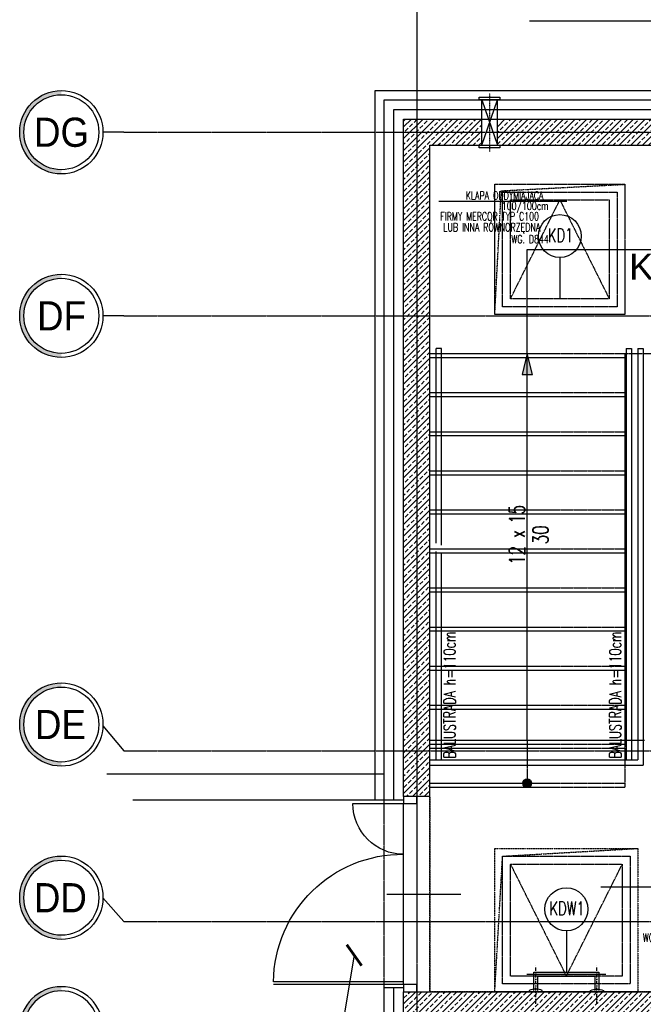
# Model space of a CAD drawing. Header units: inches. Extents: x 788 to 26783, y -4103 to 21.
# Tile 32 of 101: x 3784 to 4263, y -3355 to -2599. Entities that reach past the tile are written whole.
import ezdxf
from ezdxf.enums import TextEntityAlignment as Align

# ---------------------------------------------------------------- set-up
doc = ezdxf.new("R2010")
doc.units = ezdxf.units.IN
doc.header["$MEASUREMENT"] = 0
for name, pattern in [('CENTER', [2, 1.25, -0.25, 0.25, -0.25]), ('DASHDOT', [1, 0.5, -0.25, 0, -0.25]), ('DASHED', [0.75, 0.5, -0.25]), ('DASHED2', [0.375, 0.25, -0.125])]:
    doc.linetypes.add(name, pattern=pattern)
for name, color, linetype in [('BEMM_OPIS_OKIEN', 51, 'Continuous'), ('Drz---drzwi', 5, 'Continuous'), ('E35', 6, 'Continuous'), ('Ele-balustrada', 8, 'Continuous'), ('Ins-went', 141, 'Continuous'), ('Opis-spadki', 61, 'Continuous'), ('Opis-wykonczen', 2, 'Continuous'), ('Os-osie glowne', 1, 'CENTER'), ('Os-osie-opis', 2, 'Continuous'), ('Pos-widok', 121, 'Continuous'), ('Pzt-chodniki', 8, 'Continuous'), ('Sc-beton', 7, 'Continuous'), ('Sc-beton-hatch', 86, 'Continuous'), ('Sc-izolacja term-styropian', 151, 'STYROPIAN-KA'), ('Sc-kamien', 31, 'Continuous'), ('Sc-nadproza kon', 5, 'DASHED2'), ('Sch-opis', 51, 'Continuous'), ('Sch-widok', 12, 'Continuous'), ('W-idok nad', 5, 'DASHED2'), ('W-otwor-strop-nad', 126, 'DASHED2'), ('W-przebicia-ściany', 223, 'Continuous')]:
    doc.layers.add(name, color=color, linetype=linetype)
doc.styles.add('dwg_opis duży', font='ARIAL.TTF', dxfattribs={"width": 0.9})
doc.styles.add('ROMANS', font='romans', dxfattribs={"width": 0.85})
doc.styles.add('TYTUL2', font='ARIAL.TTF')
doc.linetypes.add('BATTING', pattern='A,0.0001,-0.1,[134,ltypeshp.shx,S=0.1,R=0,X=-0.1,Y=0],-0.2,[134,ltypeshp.shx,S=0.1,R=180,X=0.1,Y=0],-0.1', length=0.4001)
doc.linetypes.add('STYROPIAN-KA', pattern='A,0.0001,-0.1,[135,ltypeshp.shx,S=0.1,R=0,X=-0.1,Y=0],0,[135,ltypeshp.shx,S=0.1,R=180,X=0.1,Y=0],-0.1', length=0.2001)
doc.dimstyles.new('CHMIELNA', dxfattribs={"dimscale": 3.5, "dimtxt": 4, "dimasz": 1.5, "dimexe": 3, "dimexo": 0, "dimgap": 1, "dimtad": 1, "dimdec": 1, "dimrnd": 0.5, "dimzin": 12, "dimdsep": 46, "dimtxsty": 'ROMANS', "dimblk": 'DIMTICK', "dimcen": 0.09, "dimse1": 1, "dimse2": 1, "dimclrd": 143, "dimclrt": 53, "dimadec": 0, "dimazin": 0, "dimtfac": 1, "dimtdec": 1, "dimtix": 1, "dimtmove": 2, "dimatfit": 2, "dimldrblk": 'ARCHTICK', "dimfxl": 0, "dimtolj": 1, "dimtzin": 0, "dimarcsym": 0})
pattern_1 = [(45, (-46844.622, 59645.477), (-4.49012806, 4.49012806), []), (45, (-46840.132, 59645.477), (-4.49012806, 4.49012806), [3.175, -1.5875])]

# ---------------------------------------------------------------- blocks, each defined once
blk = doc.blocks.new('_opis_osi')
blk.add_hatch(color=256).paths.add_polyline_path([(32, -32), (28.8, -32, -1), (-28.8, -32), (-32, -32, 1)])
for radius in [32, 28.8]:
    blk.add_circle((0, -32), radius)
at = {"style": 'dwg_opis duży', "width": 0.9}
blk.add_attdef('AXNAMEV', text='', height=22.4, rotation=90, dxfattribs=at).set_placement((0, -32), align=Align.MIDDLE_CENTER)
blk = doc.blocks.new('ozn_opis-schodów1-rzut')
at = {"style": 'ROMANS', "width": 0.7}
blk.add_text('x', height=12, dxfattribs=at).set_placement((-3.32, 3))
at = {"ltscale": 25, "style": 'ROMANS', "width": 0.7}
blk.add_attdef('Ilość', text='', height=12, dxfattribs=at).set_placement((-7.75, 3), align=Align.RIGHT)
blk.add_attdef('Wysokość', (6.22, 3), '', height=12, dxfattribs=at)
blk.add_attdef('Długość', text='', height=12, dxfattribs=at).set_placement((0.41, -15), align=Align.CENTER)
blk = doc.blocks.new('ozn_schody-strzałka8x16')
at = {"ltscale": 25}
blk.add_hatch(color=256, dxfattribs=at).paths.add_polyline_path([(0, 0), (-4, -16), (4, -16)])
blk.add_lwpolyline([(0, 0), (-4, -16), (4, -16)], close=True, dxfattribs=at)
blk = doc.blocks.new('ozn_schody-kółko_d14')
at = {"ltscale": 25}
h = blk.add_hatch(color=256, dxfattribs=at)
edge = h.paths.add_edge_path()
edge.add_arc((0, 0), 3.33, 0, 360)
at = {"ltscale": 7}
blk.add_circle((0, 0), 3.33, dxfattribs=at)
blk = doc.blocks.new('_SDHGG')
at = {"ltscale": 7}
for p, q in [((13, -75), (-44, -75)), ((0, -142.5), (100, -142.5)), ((0, -144.5), (100, -144.5))]:
    blk.add_line(p, q, dxfattribs=at)
for points in [[(-10, -5.5), (-10, 0), (0, 0), (0, -5.5)], [(-10, -150), (-10, -144.5), (0, -144.5), (0, -150)]]:
    blk.add_lwpolyline(points, close=True, dxfattribs=at)
for points in [[(0, -144.5), (0, -5.5)], [(39, -5.5), (0, -5.5)]]:
    blk.add_lwpolyline(points, dxfattribs=at)
blk.add_arc((0, -5.5), 39, 270, 0)
blk.add_arc((1, -143.5), 99.01, 0.57873, 90.57873, dxfattribs=at)
blk = doc.blocks.new('_SKGJFKGJFGKHGJ')
blk.add_line((-13.5, -53.86), (-13.5, 6.86))
at = {"linetype": 'DASHDOT', "ltscale": 5, "flags": 128}
for points in [[(9.41, 0), (-20.36, 0)], [(9.41, -47), (-20.36, -47)]]:
    blk.add_lwpolyline(points, dxfattribs=at)
at = {"flags": 128}
for points in [[(-1.91, -48.5), (-15, -48.5), (-15, 1.5), (-1.91, 1.5)], [(-1.91, -45.5), (-12, -45.5), (-12, -1.5), (-1.91, -1.5)]]:
    blk.add_lwpolyline(points, dxfattribs=at)
for points in [[(0, 5), (0, -5), (-1, -5, -0.199443), (-1, 5)], [(0, -52), (0, -42), (-1, -42, 0.199443), (-1, -52)]]:
    blk.add_lwpolyline(points, format="xyb", close=True, dxfattribs=at)
at = {"linetype": 'DASHED', "ltscale": 0.1, "flags": 128}
for points in [[(-1.91, 1.5), (0, 1.5)], [(-1.91, -1.5), (0, -1.5)], [(0, -45.5), (-1.91, -45.5)], [(0, -48.5), (-1.91, -48.5)]]:
    blk.add_lwpolyline(points, dxfattribs=at)
blk = doc.blocks.new('DIMTICK')
for p, q in [((0, 1), (0, -1)), ((-1, 0), (1, 0))]:
    blk.add_line(p, q)
at = {"const_width": 0.141}
blk.add_lwpolyline([(0.707, 0.707), (-0.707, -0.707)], dxfattribs=at)

msp = doc.modelspace()

# ---------------------------------------------------------------- hatches: boundary and pattern name
at = {"layer": 'Sc-beton-hatch'}
h = msp.add_hatch(dxfattribs=at)
h.set_pattern_fill('ANSI33', color=256, style=0)
h.set_pattern_definition(pattern_1)
h.paths.add_polyline_path([(4138.93, -2685.03), (4088.93, -2685.03), (4088.93, -2826.03), (4098.93, -2826.03), (4098.93, -2695.03), (4138.93, -2695.03)])
h.paths.add_polyline_path([(4138.93, -2675.03), (4088.93, -2675.03), (4088.93, -2685.03), (4138.93, -2685.03)])
h.paths.add_polyline_path([(4088.93, -2675.03), (4078.93, -2675.03), (4078.93, -2685.03), (4088.93, -2685.03)])
h.paths.add_polyline_path([(4088.93, -2685.03), (4078.93, -2685.03), (4078.93, -2826.03), (4088.93, -2826.03)])
h.paths.add_polyline_path([(4098.93, -2826.03), (4088.93, -2826.03), (4088.93, -3160.03), (4098.93, -3160.03)])
h.paths.add_polyline_path([(4088.93, -2826.03), (4078.93, -2826.03), (4078.93, -3160.03), (4088.93, -3160.03)])
h.paths.add_polyline_path([(4098.93, -3160.03), (4088.93, -3160.03), (4088.93, -3195.03), (4098.93, -3195.03)])
h.paths.add_polyline_path([(4088.93, -3160.03), (4078.93, -3160.03), (4078.93, -3195.03), (4088.93, -3195.03)])
h = msp.add_hatch(dxfattribs=at)
h.set_pattern_fill('ANSI33', color=256, style=0)
h.set_pattern_definition(pattern_1)
h.paths.add_polyline_path([(4423.93, -2685.03), (4150.93, -2685.03), (4150.93, -2695.03), (4413.93, -2695.03), (4413.93, -2698.35), (4423.93, -2698.35)])
h.paths.add_polyline_path([(4423.93, -2675.03), (4150.93, -2675.03), (4150.93, -2685.03), (4423.93, -2685.03)])
h.paths.add_polyline_path([(4446.03, -2685.03), (4423.93, -2685.03), (4423.93, -2698.35), (4433.93, -2698.35), (4433.93, -2695.03), (4444.98, -2695.03)])
h.paths.add_polyline_path([(4447.08, -2675.03), (4423.93, -2675.03), (4423.93, -2685.03), (4446.03, -2685.03)])
h.paths.add_polyline_path([(4447.35, -2685.03), (4446.03, -2685.03), (4444.98, -2695.03), (4446.59, -2695.03)])
h.paths.add_polyline_path([(4448.11, -2675.03), (4447.08, -2675.03), (4446.03, -2685.03), (4447.35, -2685.03)])
h = msp.add_hatch(dxfattribs=at)
h.set_pattern_fill('ANSI33', color=256, style=0)
h.set_pattern_definition(pattern_1)
h.paths.add_polyline_path([(4433.93, -3335.03), (4423.93, -3335.03), (4423.93, -3355.03), (4433.93, -3355.03)])
h.paths.add_polyline_path([(4433.93, -3355.03), (4423.93, -3355.03), (4423.93, -3365.03), (4433.93, -3365.03)])
h.paths.add_polyline_path([(4423.93, -3355.03), (4088.93, -3355.03), (4088.93, -3405.03), (4098.93, -3405.03), (4098.93, -3403.03), (4098.93, -3365.03), (4423.93, -3365.03)])
h.paths.add_polyline_path([(4423.93, -3335.03), (4413.93, -3335.03), (4413.93, -3345.03), (4098.93, -3345.03), (4088.93, -3345.03), (4088.93, -3355.03), (4423.93, -3355.03)])
h.paths.add_polyline_path([(4088.93, -3345.03), (4078.93, -3345.03), (4078.93, -3355.03), (4088.93, -3355.03)])
h.paths.add_polyline_path([(4088.93, -3355.03), (4078.93, -3355.03), (4078.93, -3405.03), (4088.93, -3405.03)])

# ---------------------------------------------------------------- linework, layer by layer
at = {"layer": 'BEMM_OPIS_OKIEN'}
for p, q in [((4198.93, -2781.27), (4198.93, -2813.03)), ((4203.93, -3298.27), (4203.93, -3330.03))]:
    msp.add_line(p, q, dxfattribs=at)
for centre in [(4198.93, -2764.77), (4203.93, -3281.77)]:
    msp.add_circle(centre, 16.5, dxfattribs=at)
at = {"layer": 'E35', "linetype": 'Continuous'}
msp.add_line((4580.52, -2599.77), (4175.54, -2599.77), dxfattribs=at)
at = {"layer": 'Ele-balustrada'}
for p, q in [((4103.93, -3000.57), (4103.93, -2851.03)), ((4107.93, -3002.17), (4107.93, -2851.03)), ((4103.93, -3167.03), (4103.93, -3007.03)), ((4107.93, -3167.03), (4107.93, -3008.63))]:
    msp.add_line(p, q, dxfattribs=at)
for points in [[(4107.93, -2851.03), (4103.93, -2851.03)], [(4249.93, -2851.03), (4253.93, -2851.03)], [(4249.93, -2851.03), (4249.93, -3167.03)], [(4253.93, -2851.03), (4253.93, -3167.03)], [(4258.93, -2851.03), (4262.93, -2851.03)], [(4258.93, -2851.03), (4258.93, -3167.03)], [(4262.93, -2851.03), (4262.93, -3171.03)], [(4098.93, -3167.03), (4258.93, -3167.03)], [(4098.93, -3171.03), (4262.93, -3171.03)]]:
    msp.add_lwpolyline(points, dxfattribs=at)
at = {"layer": 'Ins-went'}
for points in [[(4139.93, -2660.03), (4136.93, -2660.03), (4136.93, -2658.03), (4152.93, -2658.03), (4152.93, -2660.03)], [(4139.93, -2697.03), (4136.93, -2697.03), (4136.93, -2695.03), (4152.93, -2695.03), (4152.93, -2697.03)]]:
    msp.add_lwpolyline(points, close=True, dxfattribs=at)
at = {"layer": 'Opis-spadki'}
for points in [[(4173.93, -2775.03), (4338.93, -2775.03)], [(4173.93, -3152.03), (4173.93, -2775.03)]]:
    msp.add_lwpolyline(points, dxfattribs=at)
at = {"layer": 'Opis-spadki', "linetype": 'DASHED', "ltscale": 0.5}
msp.add_lwpolyline([(4173.93, -3152.03), (4173.93, -3185.03)], dxfattribs=at)
at = {"layer": 'Os-osie glowne'}
for points in [[(4088.93, -2460.03), (4088.93, -4022.92)], [(3863.93, -2685.03), (6552.16, -2685.03)], [(3863.93, -2826.03), (6552.16, -2826.03)], [(3863.93, -3160.03), (6552.16, -3160.03)], [(3863.93, -3291.03), (6552.16, -3291.03)]]:
    msp.add_lwpolyline(points, dxfattribs=at)
at = {"layer": 'Os-osie-opis'}
for points in [[(3863.93, -2685.03), (3847.93, -2685.03)], [(3863.93, -2826.03), (3847.93, -2826.03)], [(3847.93, -3140.87), (3863.93, -3160.03)], [(3847.93, -3272.87), (3863.93, -3291.03)]]:
    msp.add_lwpolyline(points, dxfattribs=at)
at = {"layer": 'Pos-widok'}
for points in [[(4098.93, -2858.03), (4248.93, -2858.03)], [(4098.93, -2888.03), (4248.93, -2888.03)], [(4098.93, -2918.03), (4248.93, -2918.03)], [(4098.93, -2948.03), (4248.93, -2948.03)], [(4098.93, -2978.03), (4248.93, -2978.03)], [(4098.93, -3008.03), (4248.93, -3008.03)], [(4098.93, -3038.03), (4248.93, -3038.03)], [(4098.93, -3068.03), (4248.93, -3068.03)], [(4098.93, -3098.03), (4248.93, -3098.03)], [(4098.93, -3128.03), (4248.93, -3128.03)], [(4263.93, -3152.03), (4098.93, -3152.03)], [(4248.93, -3185.03), (4248.93, -3188.03)]]:
    msp.add_lwpolyline(points, dxfattribs=at)
at = {"layer": 'Pos-widok', "linetype": 'DASHED', "ltscale": 0.5}
for points in [[(4098.93, -3158.03), (4248.93, -3158.03)], [(4098.93, -3188.03), (4248.93, -3188.03)]]:
    msp.add_lwpolyline(points, dxfattribs=at)
at = {"layer": 'Pzt-chodniki'}
for points in [[(4063.93, -3178.03), (3850.93, -3178.03)], [(4063.93, -3198.03), (3870.93, -3198.03)]]:
    msp.add_lwpolyline(points, dxfattribs=at)
at = {"layer": 'Sc-beton'}
for p, q in [((4078.93, -3195.03), (4078.93, -2675.03)), ((4078.93, -2675.03), (4754.93, -2675.03)), ((4078.93, -3845.03), (4078.93, -3345.03))]:
    msp.add_line(p, q, dxfattribs=at)
for points in [[(4098.93, -3195.03), (4098.93, -2695.03), (4413.93, -2695.03)], [(4098.93, -3195.03), (4078.93, -3195.03)], [(4078.93, -3345.03), (4413.93, -3345.03)]]:
    msp.add_lwpolyline(points, dxfattribs=at)
at = {"layer": 'Sc-izolacja term-styropian', "linetype": 'ByBlock'}
for p, q in [((4063.93, -3198.03), (4063.93, -2660.03)), ((4063.93, -2660.03), (4757.93, -2660.03)), ((4063.93, -3597.03), (4063.93, -3342.03))]:
    msp.add_line(p, q, dxfattribs=at)
at = {"layer": 'Sc-izolacja term-styropian', "linetype": 'BATTING', "ltscale": 0.35}
for p, q in [((4071.43, -3198.03), (4071.43, -2667.53)), ((4071.43, -2667.53), (4757.93, -2667.53)), ((4071.43, -3597.03), (4071.43, -3342.03))]:
    msp.add_line(p, q, dxfattribs=at)
at = {"layer": 'Sc-izolacja term-styropian', "linetype": 'ByBlock'}
for points in [[(4078.93, -3198.03), (4063.93, -3198.03)], [(4078.93, -3342.03), (4063.93, -3342.03)]]:
    msp.add_lwpolyline(points, dxfattribs=at)
at = {"layer": 'Sc-kamien'}
for p, q in [((4056.93, -3198.03), (4056.93, -2653.03)), ((4056.93, -2653.03), (4673.93, -2653.03))]:
    msp.add_line(p, q, dxfattribs=at)
msp.add_lwpolyline([(4063.93, -3198.03), (4056.93, -3198.03)], dxfattribs=at)
at = {"layer": 'Sc-nadproza kon', "linetype": 'DASHDOT', "ltscale": 0.5}
msp.add_lwpolyline([(4098.93, -3195.03), (4098.93, -3345.03)], dxfattribs=at)
at = {"layer": 'Sch-opis'}
for points in [[(4106.08, -2738.04), (4204.38, -2738.04)], [(4361.82, -3264.86), (4230.49, -3264.86)]]:
    msp.add_lwpolyline(points, dxfattribs=at)
at = {"layer": 'Sch-widok', "linetype": 'DASHED', "ltscale": 0.5}
for points in [[(4098.93, -2855.03), (4413.93, -2855.03)], [(4098.93, -2885.03), (4248.93, -2885.03)], [(4098.93, -2915.03), (4248.93, -2915.03)], [(4098.93, -2945.03), (4248.93, -2945.03)], [(4098.93, -2975.03), (4248.93, -2975.03)], [(4098.93, -3005.03), (4248.93, -3005.03)], [(4098.93, -3035.03), (4248.93, -3035.03)], [(4098.93, -3065.03), (4248.93, -3065.03)], [(4098.93, -3095.03), (4248.93, -3095.03)], [(4098.93, -3125.03), (4248.93, -3125.03)], [(4098.93, -3155.03), (4248.93, -3155.03)], [(4248.93, -3155.03), (4248.93, -3188.03)], [(4098.93, -3185.03), (4248.93, -3185.03)]]:
    msp.add_lwpolyline(points, dxfattribs=at)
at = {"layer": 'Sch-widok'}
msp.add_lwpolyline([(4248.93, -2855.03), (4248.93, -3155.03)], dxfattribs=at)
at = {"layer": 'W-idok nad', "linetype": 'DASHDOT', "ltscale": 0.2}
msp.add_lwpolyline([(4144.93, -2655.03), (4144.93, -2700.03)], dxfattribs=at)
at = {"layer": 'W-idok nad'}
for points in [[(4148.93, -2725.03), (4248.93, -2725.03), (4248.93, -2825.03), (4148.93, -2825.03)], [(4154.93, -2731.03), (4242.93, -2731.03), (4242.93, -2819.03), (4154.93, -2819.03)], [(4160.93, -2737.03), (4236.93, -2737.03), (4236.93, -2813.03), (4160.93, -2813.03)], [(4154.93, -3241.03), (4252.93, -3241.03), (4252.93, -3339.03), (4154.93, -3339.03)], [(4160.93, -3247.03), (4246.93, -3247.03), (4246.93, -3333.03), (4160.93, -3333.03)]]:
    msp.add_lwpolyline(points, close=True, dxfattribs=at)
for points in [[(4160.93, -2813.03), (4198.93, -2737.03), (4236.93, -2813.03)], [(4063.93, -3342.03), (4063.93, -3198.03)], [(4160.93, -3247.03), (4203.93, -3333.03), (4246.93, -3247.03)]]:
    msp.add_lwpolyline(points, dxfattribs=at)
at = {"layer": 'W-otwor-strop-nad', "linetype": 'DASHDOT', "ltscale": 0.5}
for points in [[(4098.93, -2695.03), (4413.93, -2695.03), (4413.93, -3345.03), (4098.93, -3345.03)], [(4148.93, -2725.03), (4248.93, -2725.03), (4248.93, -2825.03), (4148.93, -2825.03)], [(4148.93, -3235.03), (4258.93, -3235.03), (4258.93, -3345.03), (4148.93, -3345.03)]]:
    msp.add_lwpolyline(points, close=True, dxfattribs=at)
for points in [[(4148.93, -2825.03), (4153.93, -2730.03), (4248.93, -2725.03)], [(4148.93, -3345.03), (4154.93, -3241.03), (4258.93, -3235.03)]]:
    msp.add_lwpolyline(points, dxfattribs=at)
at = {"layer": 'W-przebicia-ściany'}
for points in [[(4138.93, -2695.03), (4138.93, -2660.03)], [(4138.93, -2660.03), (4150.93, -2695.03)], [(4138.93, -2695.03), (4150.93, -2660.03)], [(4150.93, -2695.03), (4150.93, -2660.03)]]:
    msp.add_lwpolyline(points, dxfattribs=at)

# ---------------------------------------------------------------- block references
at = {"layer": 'Drz---drzwi', "xscale": -1}
msp.add_blockref('_SDHGG', (4078.93, -3195.03), dxfattribs=at)
at = {"layer": 'Ele-balustrada', "rotation": 270}
msp.add_blockref('_SKGJFKGJFGKHGJ', (4227.43, -3345.03), dxfattribs=at)
at = {"layer": 'Os-osie-opis'}
ref = msp.add_blockref('_opis_osi', (3847.93, -2685.03), dxfattribs=dict(at, rotation=270))
ref.add_attrib('AXNAMEV', 'DG', dxfattribs={"layer": '0', "height": 22.4, "style": 'dwg_opis duży', "width": 0.9}).set_placement((3816.09, -2685.03), align=Align.MIDDLE_CENTER)
ref = msp.add_blockref('_opis_osi', (3847.93, -2826.03), dxfattribs=dict(at, rotation=270))
ref.add_attrib('AXNAMEV', 'DF', dxfattribs={"layer": '0', "height": 22.4, "style": 'dwg_opis duży', "width": 0.9}).set_placement((3816.09, -2826.03), align=Align.MIDDLE_CENTER)
ref = msp.add_blockref('_opis_osi', (3847.93, -3139.87), dxfattribs=dict(at, rotation=270))
ref.add_attrib('AXNAMEV', 'DE', dxfattribs={"layer": '0', "height": 22.4, "style": 'dwg_opis duży', "width": 0.9}).set_placement((3815.21, -3139.87), align=Align.MIDDLE_CENTER)
ref = msp.add_blockref('_opis_osi', (3847.93, -3272.87), dxfattribs=dict(at, rotation=270))
ref.add_attrib('AXNAMEV', 'DD', dxfattribs={"layer": '0', "height": 22.4, "style": 'dwg_opis duży', "width": 0.9}).set_placement((3815.21, -3272.87), align=Align.MIDDLE_CENTER)
ref = msp.add_blockref('_opis_osi', (3847.93, -3373.19), dxfattribs=dict(at, xscale=-1, rotation=270))
ref.add_attrib('AXNAMEV', 'DC', dxfattribs={"layer": '0', "height": 22.4, "style": 'dwg_opis duży', "width": 0.9}).set_placement((3815.21, -3373.19), align=Align.MIDDLE_CENTER)
at = {"layer": 'Sch-opis'}
msp.add_blockref('ozn_schody-strzałka8x16', (4173.93, -2855.03), dxfattribs=at)
ref = msp.add_blockref('ozn_opis-schodów1-rzut', (4175.08, -2993.79), dxfattribs=dict(at, xscale=-1, rotation=90))
ref.add_attrib('Ilość', '15', dxfattribs={"layer": '0', "ltscale": 25, "height": 12, "rotation": 90, "style": 'ROMANS', "width": 0.7}).set_placement((4172.08, -2971.25), align=Align.RIGHT)
ref.add_attrib('Wysokość', '12', (4172.08, -3017.21), dxfattribs={"layer": '0', "ltscale": 25, "height": 12, "rotation": 90, "style": 'ROMANS', "width": 0.7})
ref.add_attrib('Długość', '30', dxfattribs={"layer": '0', "ltscale": 25, "height": 12, "rotation": 90, "style": 'ROMANS', "width": 0.7}).set_placement((4190.08, -2994.21), align=Align.CENTER)
at = {"layer": 'Sch-opis', "rotation": 180}
msp.add_blockref('ozn_schody-kółko_d14', (4173.93, -3185.03), dxfattribs=at)

# ---------------------------------------------------------------- texts
at = {"layer": 'BEMM_OPIS_OKIEN', "style": 'ROMANS', "width": 0.7}
for tag, p in [('KD1', (4199.42, -2764.11)), ('KDW1', (4204.42, -3281.11))]:
    msp.add_attdef(tag, text='***', height=10.51, dxfattribs=at).set_placement(p, align=Align.MIDDLE)
at = {"layer": 'Sch-opis', "style": 'ROMANS', "width": 0.7}
for s, p in [('KLAPA ODDYMIAJĄCA', (4126.64, -2736.76)), ('100/100cm', (4154.36, -2744.74)), ('FIRMY MERCOR TYP C100', (4107.11, -2752.78)), ('LUB INNA RÓWNORZĘDNA', (4109.42, -2761.17)), ('WG. D844', (4161.71, -2770.26)), ('WG. D844', (4262.72, -3306.69))]:
    msp.add_text(s, height=6.3, dxfattribs=at).set_placement(p)
at = {"layer": 'Sch-opis', "style": 'TYTUL2'}
msp.add_text('K5', height=20, dxfattribs=at).set_placement((4269.25, -2788.31), align=Align.MIDDLE)
at = {"layer": 'Sch-opis', "style": 'ROMANS', "width": 0.7}
for p in [(4118.72, -3165.92), (4246.01, -3165.92)]:
    msp.add_text('BALUSTRADA h=110cm ', height=9, rotation=90, dxfattribs=at).set_placement(p)

# ---------------------------------------------------------------- leaders
at = {"layer": 'Opis-wykonczen'}
msp.add_leader([(4040.93, -3317.03), (4031.13, -3374.79), (3954.61, -3374.81)], dimstyle='CHMIELNA', override={"dimasz": 4, "dimgap": 1, "dimtad": 0, "dimclrd": 256}, dxfattribs=at)

doc.saveas('drawing.dxf')
